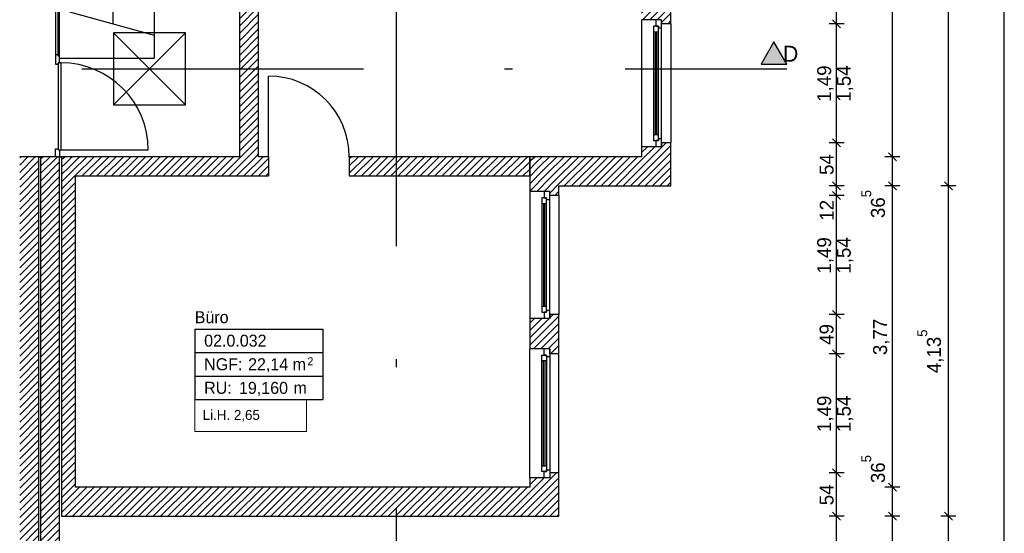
# Model space of a CAD drawing. Extents: x -28.8 to 50.4, y -5.6 to 85.1.
# Tile 19 of 29: x 36.3 to 48.6, y 29.5 to 36. Entities that reach past the tile are written whole.
import ezdxf

# ---------------------------------------------------------------- set-up
doc = ezdxf.new("R2010")
doc.units = 0
doc.header["$MEASUREMENT"] = 0
for name, pattern in [('Strichlinie', [0.005644, 0.002822, -0.002822]), ('Strichpunktlinie', [0.006703, 0.003528, -0.001764, 0, -0.001411]), ('Wipeout_Contour', [1, 0, -1])]:
    doc.linetypes.add(name, pattern=pattern)
for name, color, linetype in [('0._EG_2_0', 7, 'Continuous'), ('0._EG_2_P_BM_AUSSEN', 7, 'Continuous'), ('0._EG_2_P_ZE_BILD', 7, 'Continuous'), ('0._EG_2_P_ZE_TEXT', 7, 'Continuous'), ('0._EG_2_R_NT_DECKE', 7, 'Continuous'), ('0._EG_2_R_NT_TREPPE', 7, 'Continuous'), ('0._EG_2_R_TR_AUSSENWAND', 7, 'Continuous'), ('0._EG_2_R_TR_INNENWAND', 7, 'Continuous'), ('0._EG_2_Räume', 7, 'Continuous')]:
    doc.layers.add(name, color=color, linetype=linetype)
doc.styles.add('ERSTELLTER_STIL_1', font='txt')
doc.styles.add('ERSTELLTER_STIL_2', font='txt')
pattern_1 = [(45, (0, 0), (-0.04596194, 0.04596194), [])]

msp = doc.modelspace()

# ---------------------------------------------------------------- hatches: boundary and pattern name
at = {"layer": '0._EG_2_P_ZE_BILD', "linetype": 'Continuous', "lineweight": 18, "ltscale": 1000}
msp.add_hatch(color=9, dxfattribs=at).paths.add_polyline_path([(45.541, 35.407), (45.863, 35.407), (45.699, 35.69)], flags=0)
at = {"layer": '0._EG_2_R_TR_AUSSENWAND', "linetype": 'Continuous', "ltscale": 1000}
h = msp.add_hatch(dxfattribs=at)
h.set_pattern_fill('MW_Kalksandstein_0002', color=256, style=0, pattern_type=2)
h.set_pattern_definition(pattern_1)
h.paths.add_polyline_path([(44.045, 35.965), (44.225, 35.965), (44.295, 35.965), (44.295, 35.915), (44.41, 35.915), (44.41, 36.405), (44.295, 36.405), (44.295, 36.355), (44.225, 36.355), (44.045, 36.355)], flags=0)
h = msp.add_hatch(dxfattribs=at)
h.set_pattern_fill('MW_Kalksandstein_0002', color=256, style=0, pattern_type=2)
h.set_pattern_definition(pattern_1)
h.paths.add_polyline_path([(44.045, 33.885), (44.41, 33.885), (44.41, 34.425), (44.295, 34.425), (44.295, 34.375), (44.225, 34.375), (44.045, 34.375)], flags=0)
h = msp.add_hatch(dxfattribs=at)
h.set_pattern_fill('MW_Kalksandstein_0002', color=256, style=0, pattern_type=2)
h.set_pattern_definition(pattern_1)
h.paths.add_polyline_path([(36.26, 34.25), (36.26, 29.125), (36.5, 28.76), (36.5, 34.249)], flags=0)
h = msp.add_hatch(dxfattribs=at)
h.set_pattern_fill('MW_Kalksandstein_0002', color=256, style=0, pattern_type=2)
h.set_pattern_definition(pattern_1)
h.paths.add_polyline_path([(36.5, 34.249), (36.52, 34.249), (36.52, 34.25), (36.26, 34.25)], flags=0)
h = msp.add_hatch(dxfattribs=at)
h.set_pattern_fill('MW_Kalksandstein_0002', color=256, style=0, pattern_type=2)
h.set_pattern_definition(pattern_1)
h.paths.add_polyline_path([(36.52, 28.76), (36.76, 28.76), (36.76, 34.25), (36.71, 34.25), (36.52, 34.25)], flags=0)
h = msp.add_hatch(dxfattribs=at)
h.set_pattern_fill('MW_Kalksandstein_0002', color=256, style=0, pattern_type=2)
h.set_pattern_definition(pattern_1)
h.paths.add_polyline_path([(43.01, 33.885), (42.645, 34.25), (42.645, 33.815), (42.825, 33.815), (42.895, 33.815), (42.895, 33.765), (43.01, 33.765)], flags=0)
h = msp.add_hatch(dxfattribs=at)
h.set_pattern_fill('MW_Kalksandstein_0002', color=256, style=0, pattern_type=2)
h.set_pattern_definition(pattern_1)
h.paths.add_polyline_path([(43.01, 33.885), (44.045, 33.885), (44.045, 34.25), (42.645, 34.25)], flags=0)
h = msp.add_hatch(dxfattribs=at)
h.set_pattern_fill('MW_Kalksandstein_0002', color=256, style=0, pattern_type=2)
h.set_pattern_definition(pattern_1)
h.paths.add_polyline_path([(42.645, 31.845), (42.825, 31.845), (42.895, 31.845), (42.895, 31.782), (43.01, 31.782), (43.01, 32.275), (42.895, 32.275), (42.895, 32.225), (42.825, 32.225), (42.645, 32.225)], flags=0)
h = msp.add_hatch(dxfattribs=at)
h.set_pattern_fill('MW_Kalksandstein_0002', color=256, style=0, pattern_type=2)
h.set_pattern_definition(pattern_1)
h.paths.add_polyline_path([(42.645, 29.75), (43.01, 29.75), (43.01, 30.293), (42.895, 30.293), (42.895, 30.23), (42.825, 30.23), (42.645, 30.23)], flags=0)
h = msp.add_hatch(dxfattribs=at)
h.set_pattern_fill('MW_Kalksandstein_0002', color=256, style=0, pattern_type=2)
h.set_pattern_definition(pattern_1)
h.paths.add_polyline_path([(36.785, 29.75), (42.645, 29.75), (42.645, 30.115), (36.96, 30.115)], flags=0)
at = {"layer": '0._EG_2_R_TR_INNENWAND', "linetype": 'Continuous', "ltscale": 1000}
h = msp.add_hatch(dxfattribs=at)
h.set_pattern_fill('MW_Kalksandstein_0002', color=256, style=0, pattern_type=2)
h.set_pattern_definition(pattern_1)
h.paths.add_polyline_path([(39.01, 34.25), (39.25, 34.25), (39.25, 37.853), (39.01, 37.853)], flags=0)
h = msp.add_hatch(dxfattribs=at)
h.set_pattern_fill('MW_Kalksandstein_0002', color=256, style=0, pattern_type=2)
h.set_pattern_definition(pattern_1)
h.paths.add_polyline_path([(42.645, 34.25), (40.385, 34.25), (40.385, 34.01), (42.645, 34.01)], flags=0)

# ---------------------------------------------------------------- linework, layer by layer
at = {"layer": '0._EG_2_0', "linetype": 'Continuous', "ltscale": 1000}
for p, q in [((44.225, 35.965), (44.045, 35.965)), ((44.295, 35.965), (44.225, 35.965)), ((44.295, 35.915), (44.295, 35.965)), ((44.41, 35.915), (44.295, 35.915)), ((44.41, 34.425), (44.295, 34.425)), ((44.295, 34.425), (44.295, 34.375)), ((44.225, 34.375), (44.045, 34.375)), ((44.295, 34.375), (44.225, 34.375)), ((36.71, 34.25), (36.52, 34.25)), ((36.76, 34.25), (36.71, 34.25)), ((39.375, 34.25), (39.375, 34.01)), ((40.385, 34.25), (40.385, 34.01)), ((42.825, 33.815), (42.645, 33.815)), ((42.895, 33.815), (42.825, 33.815)), ((42.895, 33.765), (42.895, 33.815)), ((43.01, 33.765), (42.895, 33.765)), ((42.825, 32.225), (42.645, 32.225)), ((42.895, 32.225), (42.825, 32.225)), ((43.01, 32.275), (42.895, 32.275)), ((42.895, 32.275), (42.895, 32.225)), ((42.825, 31.845), (42.645, 31.845)), ((42.895, 31.845), (42.825, 31.845)), ((42.895, 31.782), (42.895, 31.845)), ((43.01, 31.782), (42.895, 31.782)), ((42.825, 30.23), (42.645, 30.23)), ((42.895, 30.23), (42.825, 30.23)), ((43.01, 30.293), (42.895, 30.293)), ((42.895, 30.293), (42.895, 30.23))]:
    msp.add_line(p, q, dxfattribs=at)
at = {"layer": '0._EG_2_P_BM_AUSSEN', "linetype": 'Continuous', "ltscale": 1000}
for p, q in [((47.885, 33.885), (47.885, 44.375)), ((48.585, 0), (48.585, 44.375)), ((47.185, 34.25), (47.185, 40.062)), ((46.485, 35.915), (46.485, 36.405)), ((46.579, 35.915), (46.391, 35.915)), ((46.435, 35.965), (46.535, 35.865)), ((46.485, 34.425), (46.485, 35.915)), ((46.579, 34.425), (46.391, 34.425)), ((46.435, 34.475), (46.535, 34.375)), ((46.485, 33.885), (46.485, 34.425)), ((47.135, 34.3), (47.235, 34.2)), ((47.279, 34.25), (47.091, 34.25)), ((47.185, 33.885), (47.185, 34.25)), ((46.435, 33.935), (46.535, 33.835)), ((47.135, 33.935), (47.235, 33.835)), ((47.835, 33.935), (47.935, 33.835)), ((46.579, 33.885), (46.391, 33.885)), ((46.435, 33.815), (46.535, 33.715)), ((46.485, 33.765), (46.485, 33.885)), ((47.279, 33.885), (47.091, 33.885)), ((47.185, 30.115), (47.185, 33.885)), ((47.979, 33.885), (47.791, 33.885)), ((47.885, 29.75), (47.885, 33.885)), ((46.579, 33.765), (46.391, 33.765)), ((46.485, 32.275), (46.485, 33.765)), ((46.435, 32.325), (46.535, 32.225)), ((46.579, 32.275), (46.391, 32.275)), ((46.485, 31.782), (46.485, 32.275)), ((46.435, 31.832), (46.535, 31.733)), ((46.579, 31.782), (46.391, 31.782)), ((46.485, 30.293), (46.485, 31.782)), ((46.435, 30.343), (46.535, 30.242)), ((46.579, 30.293), (46.391, 30.293)), ((46.485, 29.75), (46.485, 30.293)), ((47.279, 30.115), (47.091, 30.115)), ((47.135, 30.165), (47.235, 30.065)), ((47.185, 29.75), (47.185, 30.115)), ((46.579, 29.75), (46.391, 29.75)), ((46.435, 29.8), (46.535, 29.7)), ((46.485, 28.76), (46.485, 29.75)), ((47.279, 29.75), (47.091, 29.75)), ((47.135, 29.8), (47.235, 29.7)), ((47.185, 28.76), (47.185, 29.75)), ((47.979, 29.75), (47.791, 29.75)), ((47.835, 29.8), (47.935, 29.7)), ((47.885, 27.5), (47.885, 29.75))]:
    msp.add_line(p, q, dxfattribs=at)
at = {"layer": '0._EG_2_P_ZE_BILD', "linetype": 'Strichpunktlinie', "ltscale": 1000}
msp.add_line((40.976, 26.326), (40.976, 45.062), dxfattribs=at)
at = {"layer": '0._EG_2_P_ZE_BILD', "color": 255, "linetype": 'Continuous', "lineweight": 18, "ltscale": 1000}
for p, q in [((45.699, 35.69), (45.541, 35.407)), ((45.863, 35.407), (45.699, 35.69)), ((45.541, 35.407), (45.863, 35.407))]:
    msp.add_line(p, q, dxfattribs=at)
at = {"layer": '0._EG_2_P_ZE_BILD', "linetype": 'Continuous', "ltscale": 1000}
for p, q in [((45.699, 35.69), (45.541, 35.407)), ((45.863, 35.407), (45.699, 35.69)), ((45.541, 35.407), (45.863, 35.407))]:
    msp.add_line(p, q, dxfattribs=at)
at = {"layer": '0._EG_2_P_ZE_TEXT', "color": 255, "linetype": 'Continuous', "lineweight": 18, "ltscale": 1000}
for p, q in [((39.852, 31.21), (38.451, 31.21)), ((38.451, 31.21), (38.451, 30.813)), ((39.852, 30.813), (39.852, 31.21)), ((38.451, 30.813), (39.852, 30.813))]:
    msp.add_line(p, q, dxfattribs=at)
at = {"layer": '0._EG_2_R_NT_DECKE', "linetype": 'Strichlinie', "ltscale": 1000}
for p, q in [((38.335, 35.8), (37.435, 35.8)), ((37.435, 35.8), (37.435, 34.9)), ((37.435, 34.9), (38.335, 35.8)), ((37.435, 35.8), (38.335, 34.9)), ((38.335, 34.9), (38.335, 35.8)), ((37.435, 34.9), (38.335, 34.9))]:
    msp.add_line(p, q, dxfattribs=at)
at = {"layer": '0._EG_2_R_NT_TREPPE', "linetype": 'Continuous', "ltscale": 1000}
for p, q in [((37.43, 35.915), (37.43, 37.865)), ((37.945, 37.513), (37.945, 35.483)), ((36.885, 36.065), (37.945, 35.773))]:
    msp.add_line(p, q, dxfattribs=at)
at = {"layer": '0._EG_2_R_TR_AUSSENWAND', "linetype": 'Continuous', "ltscale": 1000}
for p, q in [((44.41, 35.915), (44.41, 36.405)), ((44.045, 35.965), (44.045, 34.375)), ((44.41, 35.915), (44.41, 34.425)), ((44.41, 33.885), (44.41, 34.425)), ((44.045, 34.375), (44.045, 34.25)), ((36.52, 34.25), (36.26, 34.25)), ((36.5, 28.76), (36.5, 34.249)), ((36.5, 34.249), (36.52, 34.249)), ((36.52, 34.25), (36.52, 28.76)), ((36.52, 34.249), (36.52, 34.25)), ((36.76, 28.76), (36.76, 34.249)), ((42.645, 34.25), (42.645, 33.815)), ((44.045, 34.25), (42.645, 34.25)), ((42.645, 33.815), (42.645, 32.225)), ((43.01, 33.765), (43.01, 33.885)), ((43.01, 33.885), (44.045, 33.885)), ((44.045, 33.885), (44.41, 33.885)), ((43.01, 33.765), (43.01, 32.275)), ((42.645, 32.225), (42.645, 31.845)), ((43.01, 31.782), (43.01, 32.275)), ((42.645, 30.23), (42.645, 31.845)), ((43.01, 30.293), (43.01, 31.782)), ((42.645, 30.23), (42.645, 30.115)), ((43.01, 29.75), (43.01, 30.293)), ((42.645, 30.115), (36.96, 30.115)), ((36.785, 29.75), (42.645, 29.75)), ((42.645, 29.75), (43.01, 29.75))]:
    msp.add_line(p, q, dxfattribs=at)
at = {"layer": '0._EG_2_R_TR_INNENWAND', "linetype": 'Continuous', "ltscale": 1000}
for p, q in [((39.01, 37.853), (39.01, 34.25)), ((39.25, 34.25), (39.25, 37.853)), ((39.375, 34.25), (39.375, 35.26)), ((39.375, 34.25), (39.25, 34.25)), ((42.645, 34.25), (40.385, 34.25)), ((42.645, 34.01), (42.645, 34.25)), ((36.96, 34.01), (39.375, 34.01)), ((36.96, 30.115), (36.96, 34.01)), ((40.385, 34.01), (42.645, 34.01))]:
    msp.add_line(p, q, dxfattribs=at)
msp.add_arc((39.375, 34.25), 1.01, 0, 90, dxfattribs=at)
at = {"layer": '0._EG_2_Räume', "linetype": 'Continuous', "ltscale": 1000}
for p, q in [((38.451, 32.094), (38.451, 31.21)), ((38.451, 32.094), (40.054, 32.094)), ((40.054, 32.094), (40.054, 31.21)), ((38.451, 31.799), (40.054, 31.799)), ((38.451, 31.504), (40.054, 31.504)), ((38.451, 31.21), (40.054, 31.21))]:
    msp.add_line(p, q, dxfattribs=at)

# ---------------------------------------------------------------- texts
at = {"layer": '0._EG_2_P_BM_AUSSEN', "linetype": 'Continuous', "char_height": 0.175, "attachment_point": 7, "rotation": 90, "style": 'ERSTELLTER_STIL_2'}
for s, insert in [('{1,49}', (46.45, 34.937)), ('{1,54}', (46.695, 34.937)), ('{54}', (46.45, 34.022)), ('{36\\A1{\\H0.7x;\\S5^  ;}}', (47.093, 33.482)), ('{12}', (46.45, 33.449)), ('{1,49}', (46.45, 32.787)), ('{1,54}', (46.695, 32.787)), ('{3,77}', (47.15, 31.767)), ('{49}', (46.45, 31.896)), ('{4,13\\A1{\\H0.7x;\\S5^  ;}}', (47.824, 31.541)), ('{1,49}', (46.45, 30.805)), ('{1,54}', (46.695, 30.805)), ('{36\\A1{\\H0.7x;\\S5^  ;}}', (47.093, 30.165)), ('{54}', (46.45, 29.888))]:
    msp.add_mtext(s, dxfattribs=dict(at, insert=insert))
at = {"layer": '0._EG_2_P_ZE_BILD', "linetype": 'Continuous', "insert": (45.813, 35.639), "char_height": 0.2, "attachment_point": 1, "style": 'ERSTELLTER_STIL_1'}
msp.add_mtext('{D}', dxfattribs=at)
at = {"layer": '0._EG_2_P_ZE_TEXT', "linetype": 'Continuous', "insert": (38.551, 31.081), "char_height": 0.125, "attachment_point": 1, "style": 'ERSTELLTER_STIL_2'}
msp.add_mtext('{Li.H. 2,65}', dxfattribs=at)
at = {"layer": '0._EG_2_Räume', "linetype": 'Continuous'}
for s, insert, char_height, attachment_point, style in [('{Büro}', (38.451, 32.317), 0.15, 1, 'ERSTELLTER_STIL_1'), ('{02.0.032 }', (38.569, 32.023), 0.15, 1, 'ERSTELLTER_STIL_2'), ('{NGF: }', (38.569, 31.728), 0.15, 1, 'ERSTELLTER_STIL_2'), ('{22,14 m}', (39.119, 31.728), 0.15, 1, 'ERSTELLTER_STIL_2'), ('{2}', (39.861, 31.739), 0.1, 1, 'ERSTELLTER_STIL_2'), ('{RU: }', (38.569, 31.433), 0.15, 1, 'ERSTELLTER_STIL_2'), ('{19,160}', (39.005, 31.254), 0.15, 7, 'ERSTELLTER_STIL_2'), ('{ m}', (39.632, 31.433), 0.15, 1, 'ERSTELLTER_STIL_2')]:
    msp.add_mtext(s, dxfattribs=dict(at, insert=insert, char_height=char_height, attachment_point=attachment_point, style=style))

# ---------------------------------------------------------------- wipeouts: each hides what was drawn before it
at = {"color": 254, "linetype": 'Wipeout_Contour', "lineweight": 0, "ltscale": 411.040784}
msp.add_wipeout([(36.74, 35.525), (36.74, 35.51), (36.76, 35.51), (36.76, 36.425), (36.74, 36.425), (36.74, 36.41), (36.71, 36.41), (36.71, 35.525)], dxfattribs=at).dxf.layer = '0._EG_2_R_TR_AUSSENWAND'

# ---------------------------------------------------------------- next in the draw order: wipeouts: each hides what was drawn before it
at = {"color": 254, "linetype": 'Wipeout_Contour', "lineweight": 0, "ltscale": 226.182322}
msp.add_wipeout([(44.295, 35.865), (44.255, 35.865), (44.255, 34.475), (44.295, 34.475)], dxfattribs=at).dxf.layer = '0._EG_2_R_TR_AUSSENWAND'
at = {"color": 254, "linetype": 'Wipeout_Contour', "lineweight": 0, "ltscale": 408.240627}
msp.add_wipeout([(36.74, 35.51), (36.74, 35.525), (36.71, 35.525), (36.71, 35.41), (36.74, 35.41), (36.74, 35.425), (36.76, 35.425), (36.76, 35.51)], dxfattribs=at).dxf.layer = '0._EG_2_R_TR_AUSSENWAND'
at = {"color": 254, "linetype": 'Wipeout_Contour', "lineweight": 0, "ltscale": 301.952807}
msp.add_wipeout([(36.71, 34.25), (36.71, 34.35), (36.74, 34.35), (36.74, 34.335), (36.76, 34.335), (36.76, 34.25)], dxfattribs=at).dxf.layer = '0._EG_2_R_TR_AUSSENWAND'
at = {"color": 254, "linetype": 'Wipeout_Contour', "lineweight": 0, "ltscale": 216.473326}
msp.add_wipeout([(42.895, 33.715), (42.855, 33.715), (42.855, 32.325), (42.895, 32.325)], dxfattribs=at).dxf.layer = '0._EG_2_R_TR_AUSSENWAND'
at = {"color": 254, "linetype": 'Wipeout_Contour', "lineweight": 0, "ltscale": 211.755185}
msp.add_wipeout([(42.895, 30.33), (42.855, 30.33), (42.855, 31.745), (42.895, 31.745)], dxfattribs=at).dxf.layer = '0._EG_2_R_TR_AUSSENWAND'

# ---------------------------------------------------------------- next in the draw order: hatches: boundary and pattern name
at = {"layer": '0._EG_2_R_TR_AUSSENWAND', "linetype": 'Continuous', "ltscale": 1000}
h = msp.add_hatch(dxfattribs=at)
h.set_pattern_fill('MW_Kalksandstein_0002', color=256, style=0, pattern_type=2)
h.set_pattern_definition(pattern_1)
h.paths.add_polyline_path([(36.76, 34.249), (36.785, 34.249), (36.785, 34.25), (36.76, 34.25)], flags=0)
at = {"layer": '0._EG_2_R_TR_INNENWAND', "linetype": 'Continuous', "ltscale": 1000}
h = msp.add_hatch(dxfattribs=at)
h.set_pattern_fill('MW_Kalksandstein_0002', color=256, style=0, pattern_type=2)
h.set_pattern_definition(pattern_1)
h.paths.add_polyline_path([(36.785, 34.25), (36.96, 34.01), (39.375, 34.01), (39.375, 34.25)], flags=0)
h = msp.add_hatch(dxfattribs=at)
h.set_pattern_fill('MW_Kalksandstein_0002', color=256, style=0, pattern_type=2)
h.set_pattern_definition(pattern_1)
h.paths.add_polyline_path([(36.96, 30.115), (36.96, 34.01), (36.785, 34.25), (36.785, 29.75)], flags=0)

# ---------------------------------------------------------------- next in the draw order: linework, layer by layer
at = {"layer": '0._EG_2_R_TR_AUSSENWAND', "linetype": 'Continuous', "ltscale": 1000}
for p, q in [((36.71, 36.41), (36.71, 35.525)), ((36.74, 35.525), (36.74, 36.41)), ((36.76, 35.51), (36.76, 36.425)), ((36.74, 35.525), (36.71, 35.525)), ((36.74, 35.51), (36.74, 35.525)), ((36.76, 35.51), (36.74, 35.51)), ((36.76, 34.25), (36.71, 34.25)), ((36.76, 34.25), (36.71, 34.25)), ((36.785, 34.25), (36.76, 34.25)), ((36.76, 34.249), (36.785, 34.249))]:
    msp.add_line(p, q, dxfattribs=at)
at = {"layer": '0._EG_2_R_TR_INNENWAND', "linetype": 'Continuous', "ltscale": 1000}
for p, q in [((39.01, 34.25), (36.785, 34.25)), ((36.785, 34.249), (36.785, 29.75))]:
    msp.add_line(p, q, dxfattribs=at)

# ---------------------------------------------------------------- next in the draw order: wipeouts: each hides what was drawn before it
at = {"color": 254, "linetype": 'Wipeout_Contour', "lineweight": 0, "ltscale": 341.686976}
msp.add_wipeout([(44.225, 35.965), (44.225, 35.885), (44.255, 35.885), (44.255, 35.865), (44.295, 35.865), (44.295, 35.965)], dxfattribs=at).dxf.layer = '0._EG_2_R_TR_AUSSENWAND'
at = {"color": 254, "linetype": 'Wipeout_Contour', "lineweight": 0, "ltscale": 202.703189}
msp.add_wipeout([(36.74, 35.425), (36.74, 34.335), (36.78, 34.335), (36.78, 35.425)], dxfattribs=at).dxf.layer = '0._EG_2_R_TR_AUSSENWAND'
at = {"color": 254, "linetype": 'Wipeout_Contour', "lineweight": 0, "ltscale": 336.949201}
msp.add_wipeout([(44.295, 34.375), (44.295, 34.475), (44.255, 34.475), (44.255, 34.455), (44.225, 34.455), (44.225, 34.375)], dxfattribs=at).dxf.layer = '0._EG_2_R_TR_AUSSENWAND'
at = {"color": 254, "linetype": 'Wipeout_Contour', "lineweight": 0, "ltscale": 327.079091}
msp.add_wipeout([(42.825, 33.815), (42.825, 33.735), (42.855, 33.735), (42.855, 33.715), (42.895, 33.715), (42.895, 33.815)], dxfattribs=at).dxf.layer = '0._EG_2_R_TR_AUSSENWAND'
at = {"color": 254, "linetype": 'Wipeout_Contour', "lineweight": 0, "ltscale": 322.431543}
msp.add_wipeout([(42.895, 32.225), (42.895, 32.325), (42.855, 32.325), (42.855, 32.305), (42.825, 32.305), (42.825, 32.225)], dxfattribs=at).dxf.layer = '0._EG_2_R_TR_AUSSENWAND'
at = {"color": 254, "linetype": 'Wipeout_Contour', "lineweight": 0, "ltscale": 319.919769}
msp.add_wipeout([(42.895, 31.845), (42.895, 31.745), (42.855, 31.745), (42.855, 31.765), (42.825, 31.765), (42.825, 31.845)], dxfattribs=at).dxf.layer = '0._EG_2_R_TR_AUSSENWAND'
at = {"color": 254, "linetype": 'Wipeout_Contour', "lineweight": 0, "ltscale": 315.36551}
msp.add_wipeout([(42.825, 30.23), (42.825, 30.31), (42.855, 30.31), (42.855, 30.33), (42.895, 30.33), (42.895, 30.23)], dxfattribs=at).dxf.layer = '0._EG_2_R_TR_AUSSENWAND'

# ---------------------------------------------------------------- next in the draw order: linework, layer by layer
at = {"layer": '0._EG_2_R_NT_TREPPE', "linetype": 'Continuous', "ltscale": 1000}
msp.add_line((36.76, 35.483), (37.945, 35.483), dxfattribs=at)
at = {"layer": '0._EG_2_R_TR_AUSSENWAND', "linetype": 'Continuous', "ltscale": 1000}
for p, q in [((44.295, 35.965), (44.225, 35.965)), ((36.71, 35.525), (36.71, 35.41)), ((36.76, 35.425), (36.76, 35.51)), ((36.71, 35.41), (36.74, 35.41)), ((36.74, 35.41), (36.74, 35.425)), ((36.74, 35.425), (36.76, 35.425)), ((36.74, 35.425), (36.74, 34.335)), ((36.78, 35.425), (36.74, 35.425)), ((36.78, 34.335), (36.78, 35.425)), ((36.71, 34.25), (36.71, 34.35)), ((36.71, 34.35), (36.74, 34.35)), ((36.74, 34.35), (36.74, 34.335)), ((36.74, 34.335), (36.76, 34.335)), ((36.74, 34.335), (36.78, 34.335)), ((36.76, 34.335), (36.76, 34.25)), ((36.78, 34.335), (37.87, 34.335)), ((44.295, 34.375), (44.225, 34.375)), ((42.895, 33.815), (42.825, 33.815)), ((42.895, 32.225), (42.825, 32.225)), ((42.895, 31.845), (42.825, 31.845)), ((42.895, 30.23), (42.825, 30.23))]:
    msp.add_line(p, q, dxfattribs=at)
msp.add_arc((36.78, 34.335), 1.09, 0, 90, dxfattribs=at)

# ---------------------------------------------------------------- next in the draw order: wipeouts: each hides what was drawn before it
at = {"color": 254, "linetype": 'Wipeout_Contour', "lineweight": 0, "ltscale": 226.087944}
msp.add_wipeout([(44.255, 35.815), (44.235, 35.815), (44.235, 34.525), (44.255, 34.525)], dxfattribs=at).dxf.layer = '0._EG_2_R_TR_AUSSENWAND'
at = {"color": 254, "linetype": 'Wipeout_Contour', "lineweight": 0, "ltscale": 216.377775}
msp.add_wipeout([(42.855, 33.665), (42.835, 33.665), (42.835, 32.375), (42.855, 32.375)], dxfattribs=at).dxf.layer = '0._EG_2_R_TR_AUSSENWAND'
at = {"color": 254, "linetype": 'Wipeout_Contour', "lineweight": 0, "ltscale": 211.655233}
msp.add_wipeout([(42.855, 30.38), (42.835, 30.38), (42.835, 31.695), (42.855, 31.695)], dxfattribs=at).dxf.layer = '0._EG_2_R_TR_AUSSENWAND'

# ---------------------------------------------------------------- next in the draw order: wipeouts: each hides what was drawn before it
at = {"color": 254, "linetype": 'Wipeout_Contour', "lineweight": 0, "ltscale": 225.962711}
msp.add_wipeout([(44.215, 35.815), (44.195, 35.815), (44.195, 34.525), (44.215, 34.525)], dxfattribs=at).dxf.layer = '0._EG_2_R_TR_AUSSENWAND'
at = {"color": 254, "linetype": 'Wipeout_Contour', "lineweight": 0, "ltscale": 216.251061}
msp.add_wipeout([(42.815, 33.665), (42.795, 33.665), (42.795, 32.375), (42.815, 32.375)], dxfattribs=at).dxf.layer = '0._EG_2_R_TR_AUSSENWAND'
at = {"color": 254, "linetype": 'Wipeout_Contour', "lineweight": 0, "ltscale": 211.525696}
msp.add_wipeout([(42.815, 30.38), (42.795, 30.38), (42.795, 31.695), (42.815, 31.695)], dxfattribs=at).dxf.layer = '0._EG_2_R_TR_AUSSENWAND'

# ---------------------------------------------------------------- next in the draw order: wipeouts: each hides what was drawn before it
at = {"color": 254, "linetype": 'Wipeout_Contour', "lineweight": 0, "ltscale": 227.729398}
msp.add_wipeout([(44.255, 35.885), (44.195, 35.885), (44.195, 35.815), (44.255, 35.815)], dxfattribs=at).dxf.layer = '0._EG_2_R_TR_AUSSENWAND'
at = {"color": 254, "linetype": 'Wipeout_Contour', "lineweight": 0, "ltscale": 224.343676}
msp.add_wipeout([(44.255, 34.525), (44.195, 34.525), (44.195, 34.455), (44.255, 34.455)], dxfattribs=at).dxf.layer = '0._EG_2_R_TR_AUSSENWAND'
at = {"color": 254, "linetype": 'Wipeout_Contour', "lineweight": 0, "ltscale": 217.986794}
msp.add_wipeout([(42.855, 33.735), (42.795, 33.735), (42.795, 33.665), (42.855, 33.665)], dxfattribs=at).dxf.layer = '0._EG_2_R_TR_AUSSENWAND'
at = {"color": 254, "linetype": 'Wipeout_Contour', "lineweight": 0, "ltscale": 214.665361}
msp.add_wipeout([(42.855, 32.375), (42.795, 32.375), (42.795, 32.305), (42.855, 32.305)], dxfattribs=at).dxf.layer = '0._EG_2_R_TR_AUSSENWAND'
at = {"color": 254, "linetype": 'Wipeout_Contour', "lineweight": 0, "ltscale": 213.206218}
msp.add_wipeout([(42.855, 31.695), (42.795, 31.695), (42.795, 31.765), (42.855, 31.765)], dxfattribs=at).dxf.layer = '0._EG_2_R_TR_AUSSENWAND'
at = {"color": 254, "linetype": 'Wipeout_Contour', "lineweight": 0, "ltscale": 209.955478}
msp.add_wipeout([(42.855, 30.31), (42.795, 30.31), (42.795, 30.38), (42.855, 30.38)], dxfattribs=at).dxf.layer = '0._EG_2_R_TR_AUSSENWAND'

# ---------------------------------------------------------------- next in the draw order: linework, layer by layer
at = {"layer": '0._EG_2_R_TR_AUSSENWAND', "linetype": 'Continuous', "ltscale": 1000}
for p, q in [((44.255, 35.885), (44.195, 35.885)), ((44.225, 35.965), (44.225, 35.885)), ((44.225, 35.885), (44.255, 35.885)), ((44.295, 35.915), (44.295, 35.965)), ((44.195, 34.455), (44.255, 34.455)), ((44.255, 34.455), (44.225, 34.455)), ((44.225, 34.455), (44.225, 34.375)), ((44.295, 34.425), (44.295, 34.375)), ((42.825, 33.815), (42.825, 33.735)), ((42.895, 33.765), (42.895, 33.815)), ((42.855, 33.735), (42.795, 33.735)), ((42.825, 33.735), (42.855, 33.735)), ((42.795, 32.305), (42.855, 32.305)), ((42.855, 32.305), (42.825, 32.305)), ((42.825, 32.305), (42.825, 32.225)), ((42.895, 32.275), (42.895, 32.225)), ((42.825, 31.765), (42.825, 31.845)), ((42.895, 31.782), (42.895, 31.845)), ((42.795, 31.765), (42.855, 31.765)), ((42.855, 31.765), (42.825, 31.765)), ((42.855, 30.31), (42.795, 30.31)), ((42.825, 30.23), (42.825, 30.31)), ((42.825, 30.31), (42.855, 30.31)), ((42.895, 30.293), (42.895, 30.23))]:
    msp.add_line(p, q, dxfattribs=at)

# ---------------------------------------------------------------- next in the draw order: wipeouts: each hides what was drawn before it
at = {"color": 254, "linetype": 'Wipeout_Contour', "lineweight": 0, "ltscale": 226.025322}
msp.add_wipeout([(44.215, 35.815), (44.215, 34.525), (44.235, 34.525), (44.235, 35.815)], dxfattribs=at).dxf.layer = '0._EG_2_R_TR_AUSSENWAND'
at = {"color": 254, "linetype": 'Wipeout_Contour', "lineweight": 0, "ltscale": 216.314412}
msp.add_wipeout([(42.815, 33.665), (42.815, 32.375), (42.835, 32.375), (42.835, 33.665)], dxfattribs=at).dxf.layer = '0._EG_2_R_TR_AUSSENWAND'
at = {"color": 254, "linetype": 'Wipeout_Contour', "lineweight": 0, "ltscale": 211.590459}
msp.add_wipeout([(42.815, 30.38), (42.815, 31.695), (42.835, 31.695), (42.835, 30.38)], dxfattribs=at).dxf.layer = '0._EG_2_R_TR_AUSSENWAND'

# ---------------------------------------------------------------- next in the draw order: linework, layer by layer
at = {"layer": '0._EG_2_P_ZE_BILD', "linetype": 'Strichpunktlinie', "ltscale": 1000}
msp.add_line((16.628, 35.35), (45.863, 35.35), dxfattribs=at)
at = {"layer": '0._EG_2_R_TR_AUSSENWAND', "linetype": 'Continuous', "ltscale": 1000}
for p, q in [((44.195, 35.885), (44.195, 35.815)), ((44.255, 35.885), (44.255, 35.865)), ((44.255, 35.815), (44.255, 35.885)), ((44.295, 35.865), (44.295, 35.965)), ((44.195, 35.815), (44.195, 34.525)), ((44.195, 35.815), (44.255, 35.815)), ((44.215, 35.815), (44.215, 34.525)), ((44.235, 34.525), (44.235, 35.815)), ((44.255, 35.865), (44.295, 35.865)), ((44.255, 34.525), (44.255, 35.815)), ((44.295, 34.475), (44.295, 35.865)), ((44.255, 34.525), (44.195, 34.525)), ((44.195, 34.525), (44.195, 34.455)), ((44.255, 34.455), (44.255, 34.525)), ((44.295, 34.475), (44.255, 34.475)), ((44.255, 34.475), (44.255, 34.455)), ((44.295, 34.375), (44.295, 34.475)), ((42.895, 33.715), (42.895, 33.815)), ((42.795, 33.735), (42.795, 33.665)), ((42.795, 33.665), (42.795, 32.375)), ((42.795, 33.665), (42.855, 33.665)), ((42.815, 33.665), (42.815, 32.375)), ((42.835, 32.375), (42.835, 33.665)), ((42.855, 33.735), (42.855, 33.715)), ((42.855, 33.665), (42.855, 33.735)), ((42.855, 33.715), (42.895, 33.715)), ((42.855, 32.375), (42.855, 33.665)), ((42.895, 32.325), (42.895, 33.715)), ((42.855, 32.375), (42.795, 32.375)), ((42.795, 32.375), (42.795, 32.305)), ((42.855, 32.305), (42.855, 32.375)), ((42.895, 32.325), (42.855, 32.325)), ((42.855, 32.325), (42.855, 32.305)), ((42.895, 32.225), (42.895, 32.325)), ((42.895, 31.845), (42.895, 31.745)), ((42.795, 31.695), (42.795, 31.765)), ((42.795, 30.38), (42.795, 31.695)), ((42.855, 31.695), (42.795, 31.695)), ((42.815, 30.38), (42.815, 31.695)), ((42.835, 31.695), (42.835, 30.38)), ((42.855, 31.745), (42.855, 31.765)), ((42.855, 31.765), (42.855, 31.695)), ((42.895, 31.745), (42.855, 31.745)), ((42.855, 31.695), (42.855, 30.38)), ((42.895, 31.745), (42.895, 30.33)), ((42.795, 30.31), (42.795, 30.38)), ((42.795, 30.38), (42.855, 30.38)), ((42.855, 30.38), (42.855, 30.31)), ((42.855, 30.31), (42.855, 30.33)), ((42.855, 30.33), (42.895, 30.33)), ((42.895, 30.33), (42.895, 30.23))]:
    msp.add_line(p, q, dxfattribs=at)

doc.saveas('drawing.dxf')
